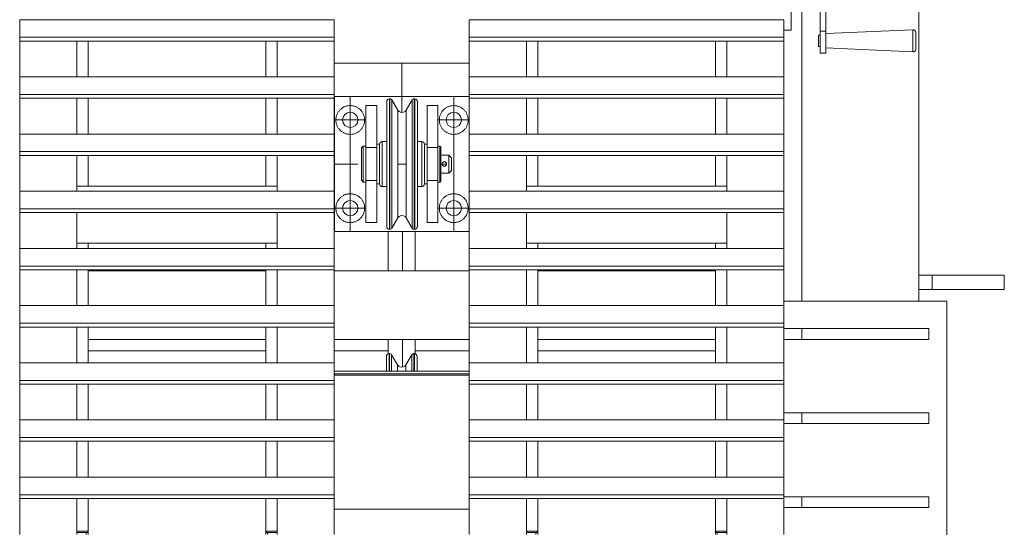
# Model space of a CAD drawing. Header units: millimetres. Extents: x 53056 to 116131, y -669674 to -625124.
# Tile 135 of 256: x 73288 to 74383, y -642318 to -641746. Entities that reach past the tile are written whole.
import ezdxf

# ---------------------------------------------------------------- set-up
doc = ezdxf.new("R2010")
doc.units = ezdxf.units.MM
doc.header["$MEASUREMENT"] = 0
doc.linetypes.add('DGN Style 1', pattern=[536.199087, 0.892178, -535.306909])
doc.linetypes.add('DGN Style 4', pattern=[1428.377269, 713.742545, -356.871273, 0.892178, -356.871273])
doc.layers.add('Side Cradle Tower', color=7, linetype='Continuous', lineweight=0)
doc.layers.add('Side Cradle Tower Rail Frame', color=7, linetype='Continuous', lineweight=0)

# ---------------------------------------------------------------- blocks, each defined once
blk = doc.blocks.new('*U55')
at = {"layer": 'Side Cradle Tower', "color": 7, "linetype": 'Continuous', "lineweight": 0}
for p, q in [((-10416.2, 5640.6), (-10416.2, 5681)), ((-10409.9, 5681), (-10409.9, 5640.6)), ((-11305.5, 5653.2), (-10955.9, 5653.2)), ((-10806, 5653.2), (-10456.4, 5653.2)), ((-10448.4, 5641.7), (-10456.4, 5641.7)), ((-10416.2, 5635.5), (-10416.2, 5640.6)), ((-10409.9, 5640.6), (-10416.2, 5640.6)), ((-10409.9, 5635.5), (-10409.9, 5640.6)), ((-10313.1, 5642), (-10313.1, 5642.1)), ((-11305.5, 5629.5), (-11305.5, 5633.7)), ((-11305.5, 5633.7), (-10955.9, 5633.7)), ((-11305.5, 5629.5), (-11305.5, 5589.7)), ((-11305.5, 5629.5), (-10955.9, 5629.5)), ((-11242, 5589.7), (-11242, 5629.5)), ((-11229.4, 5589.7), (-11229.4, 5629.5)), ((-11032, 5629.5), (-11032, 5589.7)), ((-11019.5, 5589.7), (-11019.5, 5629.5)), ((-10956, 5625.3), (-10955.9, 5625.3)), ((-10955.9, 5629.5), (-10955.9, 5633.7)), ((-10955.9, 5604.8), (-10955.9, 5629.5)), ((-10806, 5629.5), (-10806, 5633.7)), ((-10806, 5633.7), (-10456.4, 5633.7)), ((-10806, 5629.5), (-10456.4, 5629.5)), ((-10742.5, 5589.7), (-10742.5, 5629.5)), ((-10729.9, 5589.7), (-10729.9, 5629.5)), ((-10532.5, 5629.5), (-10532.5, 5589.7)), ((-10519.9, 5589.7), (-10519.9, 5629.5)), ((-10456.4, 5629.5), (-10456.4, 5633.7)), ((-10456.4, 5629.5), (-10456.4, 5589.7)), ((-10417.8, 5626.1), (-10417.8, 5628.4)), ((-10309.8, 5627.6), (-10309.8, 5624.1)), ((-10416.2, 5615.9), (-10409.9, 5615.9)), ((-10955.9, 5589.7), (-10955.9, 5604.8)), ((-10955.9, 5604.8), (-10806, 5604.8)), ((-11242, 5600.3), (-11242, 5600.3)), ((-11019.5, 5600.3), (-11019.5, 5600.3)), ((-10742.5, 5600.3), (-10742.5, 5600.3)), ((-10519.9, 5600.3), (-10519.9, 5600.3)), ((-11305.5, 5589.7), (-10955.9, 5589.7)), ((-10806, 5589.7), (-10456.4, 5589.7)), ((-11305.5, 5565.9), (-11305.5, 5570.2)), ((-11305.5, 5570.2), (-10955.9, 5570.2)), ((-10955.9, 5565.9), (-10955.9, 5570.2)), ((-10806, 5565.9), (-10806, 5570.2)), ((-10806, 5570.2), (-10456.4, 5570.2)), ((-10456.4, 5565.9), (-10456.4, 5570.2)), ((-11305.5, 5565.9), (-11305.5, 5526.2)), ((-11305.5, 5565.9), (-10955.9, 5565.9)), ((-11242, 5526.2), (-11242, 5565.9)), ((-11229.4, 5526.2), (-11229.4, 5565.9)), ((-11032, 5565.9), (-11032, 5526.2)), ((-11019.5, 5526.2), (-11019.5, 5565.9)), ((-10955.9, 5553.2), (-10955.9, 5565.9)), ((-10955.7, 5417.8), (-10955.7, 5567.8)), ((-10955.7, 5567.8), (-10806, 5567.8)), ((-10894.7, 5559.8), (-10894.7, 5565.3)), ((-10894.1, 5559.8), (-10894.1, 5565.3)), ((-10892, 5558.7), (-10892, 5564.1)), ((-10867.2, 5559.8), (-10867.2, 5565.3)), ((-10866.6, 5559.8), (-10866.6, 5565.3)), ((-10806, 5565.9), (-10456.4, 5565.9)), ((-10742.5, 5526.2), (-10742.5, 5565.9)), ((-10729.9, 5526.2), (-10729.9, 5565.9)), ((-10532.5, 5565.9), (-10532.5, 5526.2)), ((-10519.9, 5526.2), (-10519.9, 5565.9)), ((-10456.4, 5565.9), (-10456.4, 5526.2)), ((-11242, 5554.5), (-11242, 5554.5)), ((-11019.5, 5554.5), (-11019.5, 5554.5)), ((-10955.9, 5526.2), (-10955.9, 5553.2)), ((-10920.7, 5557.8), (-10908.7, 5557.8)), ((-10876.2, 5548.1), (-10876.2, 5552.6)), ((-10840.7, 5557.8), (-10852.7, 5557.8)), ((-10817.2, 5547.8), (-10819.9, 5549.7)), ((-10742.5, 5554.5), (-10742.5, 5554.5)), ((-10519.9, 5554.5), (-10519.9, 5554.5)), ((-11032, 5540.1), (-11032, 5540.1)), ((-11032, 5536.6), (-11032, 5540.1)), ((-11032, 5528.1), (-11032, 5536.6)), ((-11032, 5536.3), (-11032, 5536.6)), ((-10894.7, 5520.6), (-10894.7, 5544.1)), ((-10867.2, 5520.6), (-10867.2, 5544.1)), ((-11305.5, 5526.2), (-10955.9, 5526.2)), ((-11032, 5528.1), (-11032, 5528.1)), ((-10938.2, 5533.3), (-10941.4, 5534)), ((-10806, 5526.2), (-10456.4, 5526.2)), ((-10894.7, 5492.8), (-10894.7, 5520.6)), ((-10894.1, 5492.8), (-10894.1, 5520.6)), ((-10869.4, 5492.8), (-10869.4, 5520.1)), ((-10867.2, 5492.8), (-10867.2, 5520.6)), ((-11305.5, 5502.4), (-11305.5, 5506.6)), ((-11305.5, 5506.6), (-10955.9, 5506.6)), ((-10955.9, 5502.4), (-10955.9, 5506.6)), ((-10925.7, 5499.7), (-10925.7, 5505.5)), ((-10920.7, 5511.2), (-10908.7, 5511.2)), ((-10905.7, 5505.3), (-10905.7, 5492.8)), ((-10840.7, 5511.2), (-10852.7, 5511.2)), ((-10837.7, 5510.4), (-10837.7, 5506.2)), ((-10806, 5502.4), (-10806, 5506.6)), ((-10806, 5506.6), (-10456.4, 5506.6)), ((-10456.4, 5502.4), (-10456.4, 5506.6)), ((-11305.5, 5502.4), (-11305.5, 5462.6)), ((-11305.5, 5502.4), (-10955.9, 5502.4)), ((-11242, 5462.6), (-11242, 5502.4)), ((-11229.4, 5468.3), (-11229.4, 5502.4)), ((-11032, 5502.4), (-11032, 5468.3)), ((-11019.5, 5462.6), (-11019.5, 5502.4)), ((-10955.9, 5462.6), (-10955.9, 5502.4)), ((-10905.7, 5492.8), (-10905.7, 5480.3)), ((-10905.7, 5484.4), (-10905.7, 5492.8)), ((-10894.1, 5465.1), (-10894.1, 5492.8)), ((-10892, 5465.5), (-10892, 5492.8)), ((-10885.7, 5492.8), (-10875.7, 5492.8)), ((-10885.7, 5492.8), (-10875.7, 5492.8)), ((-10867.2, 5465.1), (-10867.2, 5492.8)), ((-10866.6, 5465.1), (-10866.6, 5492.8)), ((-10836.2, 5492.8), (-10836.1, 5492.5)), ((-10836.1, 5493.4), (-10836, 5493.7)), ((-10836.1, 5492.5), (-10836.1, 5492.1)), ((-10835.4, 5494.6), (-10835.6, 5494.4)), ((-10835, 5494.9), (-10835.4, 5494.6)), ((-10835.2, 5494.8), (-10835.3, 5494.7)), ((-10834.9, 5495), (-10834.9, 5495)), ((-10834.2, 5495.3), (-10834.6, 5495.1)), ((-10834.2, 5495.3), (-10834.6, 5495.1)), ((-10833.8, 5495.3), (-10834.2, 5495.3)), ((-10834.2, 5495.3), (-10834.2, 5495.3)), ((-10834.2, 5495.3), (-10833.8, 5495.3)), ((-10833.8, 5495.3), (-10833.8, 5495.3)), ((-10833.3, 5495.3), (-10833.7, 5495.3)), ((-10832.6, 5495.1), (-10832.7, 5495.1)), ((-10831.9, 5494.6), (-10832.5, 5495)), ((-10832.5, 5495), (-10832.5, 5495)), ((-10832.5, 5495), (-10832.2, 5494.8)), ((-10832.2, 5494.8), (-10832.1, 5494.8)), ((-10831.4, 5493.8), (-10831.9, 5494.5)), ((-10831.9, 5494.5), (-10831.9, 5494.5)), ((-10831.3, 5493.5), (-10831.3, 5493.5)), ((-10831.3, 5492.1), (-10831.2, 5492.8)), ((-10831.2, 5493.1), (-10831.2, 5492.8)), ((-10825.7, 5492.8), (-10825.7, 5495.5)), ((-10806, 5502.4), (-10456.4, 5502.4)), ((-10742.5, 5462.6), (-10742.5, 5502.4)), ((-10729.9, 5468.3), (-10729.9, 5502.4)), ((-10532.5, 5502.4), (-10532.5, 5468.3)), ((-10519.9, 5462.6), (-10519.9, 5502.4)), ((-10456.4, 5502.4), (-10456.4, 5462.6)), ((-10836.1, 5492.1), (-10836, 5491.9)), ((-10836.1, 5492.1), (-10836.1, 5492.1)), ((-10836, 5491.9), (-10835.7, 5491.3)), ((-10835.7, 5491.4), (-10835.7, 5491.4)), ((-10835.4, 5491), (-10835.5, 5491.1)), ((-10834.7, 5490.5), (-10834.7, 5490.5)), ((-10834.4, 5490.4), (-10834.4, 5490.4)), ((-10833.4, 5490.3), (-10832.9, 5490.4)), ((-10832.9, 5490.4), (-10832.7, 5490.5)), ((-10832.7, 5490.5), (-10831.9, 5491.1)), ((-10832.4, 5490.6), (-10832.5, 5490.6)), ((-10831.9, 5491.1), (-10831.8, 5491.2)), ((-10920.7, 5474.4), (-10920.7, 5477)), ((-10920.7, 5474.4), (-10908.7, 5474.4)), ((-10840.7, 5474.4), (-10852.7, 5474.4)), ((-10840.7, 5477), (-10840.7, 5474.4)), ((-10838.7, 5474.3), (-10838.7, 5472.8)), ((-11305.5, 5462.6), (-10955.9, 5462.6)), ((-11019.5, 5468.3), (-11242, 5468.3)), ((-10894.1, 5441.5), (-10894.1, 5465.1)), ((-10866.6, 5441.5), (-10866.6, 5465.1)), ((-10806, 5462.6), (-10456.4, 5462.6)), ((-10742.5, 5468.3), (-10519.9, 5468.3)), ((-11305.5, 5438.8), (-11305.5, 5443.1)), ((-11305.5, 5443.1), (-10955.9, 5443.1)), ((-11305.5, 5438.8), (-11305.5, 5399.1)), ((-11305.5, 5438.8), (-10955.9, 5438.8)), ((-11242, 5399.1), (-11242, 5438.8)), ((-11019.5, 5399.1), (-11019.5, 5438.8)), ((-10955.9, 5438.8), (-10955.9, 5443.1)), ((-10955.9, 5404.9), (-10955.9, 5438.8)), ((-10930.3, 5440.6), (-10929.7, 5443.8)), ((-10885.2, 5437.5), (-10885.2, 5433)), ((-10819.9, 5436), (-10817.2, 5437.8)), ((-10806, 5438.8), (-10806, 5443.1)), ((-10806, 5443.1), (-10456.4, 5443.1)), ((-10806, 5438.8), (-10456.4, 5438.8)), ((-10742.5, 5399.1), (-10742.5, 5438.8)), ((-10519.9, 5399.1), (-10519.9, 5438.8)), ((-10456.4, 5438.8), (-10456.4, 5443.1)), ((-10456.4, 5438.8), (-10456.4, 5399.1)), ((-10920.7, 5427.8), (-10908.7, 5427.8)), ((-10869.4, 5421.5), (-10869.4, 5427)), ((-10840.7, 5427.8), (-10852.7, 5427.8)), ((-10955.7, 5417.8), (-10955.9, 5417.8)), ((-10806, 5417.8), (-10955.7, 5417.8)), ((-10894.7, 5420.3), (-10894.7, 5425.8)), ((-10894.1, 5420.3), (-10894.1, 5425.8)), ((-10867.2, 5420.3), (-10867.2, 5425.8)), ((-10866.6, 5420.3), (-10866.6, 5425.8)), ((-11019.5, 5404.8), (-11242, 5404.8)), ((-11229.4, 5399.1), (-11229.4, 5404.8)), ((-11032, 5404.8), (-11032, 5399.1)), ((-10955.9, 5399.1), (-10955.9, 5404.9)), ((-10742.5, 5404.8), (-10519.9, 5404.8)), ((-10729.9, 5399.1), (-10729.9, 5404.8)), ((-10532.5, 5404.8), (-10532.5, 5399.1)), ((-11305.5, 5399.1), (-10955.9, 5399.1)), ((-10806, 5399.1), (-10456.4, 5399.1)), ((-11305.5, 5375.3), (-11305.5, 5379.5)), ((-11305.5, 5379.5), (-10955.9, 5379.5)), ((-11305.5, 5375.3), (-11305.5, 5335.5)), ((-11305.5, 5375.3), (-10955.9, 5375.3)), ((-11242, 5335.5), (-11242, 5375.3)), ((-11229.4, 5374.1), (-11229.4, 5375.3)), ((-11229.4, 5374.1), (-11032, 5374.1)), ((-11229.4, 5335.5), (-11229.4, 5374.1)), ((-11229.4, 5374.1), (-11229.4, 5374.1)), ((-11032, 5375.3), (-11032, 5374.1)), ((-11032, 5374.1), (-11032, 5335.5)), ((-11019.5, 5335.5), (-11019.5, 5375.3)), ((-10956, 5375.3), (-10956, 5335.5)), ((-10955.9, 5375.3), (-10955.9, 5379.5)), ((-10955.9, 5374.1), (-10955.9, 5375.3)), ((-10955.9, 5374.1), (-10806, 5374.1)), ((-10955.9, 5335.5), (-10955.9, 5374.1)), ((-10806, 5375.3), (-10806, 5379.5)), ((-10806, 5379.5), (-10456.4, 5379.5)), ((-10806, 5375.3), (-10456.4, 5375.3)), ((-10806, 5335.5), (-10806, 5375.3)), ((-10742.5, 5335.5), (-10742.5, 5375.3)), ((-10729.9, 5374.1), (-10729.9, 5375.3)), ((-10729.9, 5374.1), (-10532.5, 5374.1)), ((-10729.9, 5335.5), (-10729.9, 5374.1)), ((-10729.9, 5374.1), (-10729.9, 5374.1)), ((-10532.5, 5375.3), (-10532.5, 5374.1)), ((-10532.5, 5374.1), (-10532.5, 5335.5)), ((-10532.5, 5374.1), (-10532.5, 5374.1)), ((-10519.9, 5335.5), (-10519.9, 5375.3)), ((-10456.4, 5375.3), (-10456.4, 5379.5)), ((-10456.4, 5375.3), (-10456.4, 5335.5)), ((-11242, 5340.3), (-11242, 5340.3)), ((-11019.5, 5340.3), (-11019.5, 5340.3)), ((-10742.5, 5340.3), (-10742.5, 5340.3)), ((-10519.9, 5340.3), (-10519.9, 5340.3)), ((-10275.2, 5340.6), (-10456.4, 5340.6)), ((-11305.5, 5335.5), (-10955.9, 5335.5)), ((-10806, 5335.5), (-10456.4, 5335.5)), ((-11305.5, 5311.7), (-11305.5, 5316)), ((-11305.5, 5316), (-10955.9, 5316)), ((-11305.5, 5311.7), (-11305.5, 5272)), ((-11305.5, 5311.7), (-10955.9, 5311.7)), ((-11242, 5272), (-11242, 5311.7)), ((-11229.4, 5298), (-11229.4, 5311.7)), ((-11032, 5311.7), (-11032, 5298)), ((-11019.5, 5272), (-11019.5, 5311.7)), ((-10955.9, 5311.7), (-10955.9, 5316)), ((-10955.9, 5298.3), (-10955.9, 5311.7)), ((-10806, 5311.7), (-10806, 5316)), ((-10806, 5316), (-10456.4, 5316)), ((-10806, 5311.7), (-10456.4, 5311.7)), ((-10742.5, 5272), (-10742.5, 5311.7)), ((-10729.9, 5298), (-10729.9, 5311.7)), ((-10532.5, 5311.7), (-10532.5, 5298)), ((-10519.9, 5272), (-10519.9, 5311.7)), ((-10456.4, 5311.7), (-10456.4, 5316)), ((-10456.4, 5311.7), (-10456.4, 5272)), ((-10436.4, 5310), (-10436.4, 5298)), ((-10295.2, 5310), (-10295.2, 5298)), ((-11242, 5299.4), (-11242, 5299.4)), ((-11032, 5298), (-11229.4, 5298)), ((-11229.4, 5272), (-11229.4, 5298)), ((-11032, 5298), (-11032, 5272)), ((-11019.5, 5299.4), (-11019.5, 5299.4)), ((-10955.9, 5298), (-10955.9, 5298.3)), ((-10806, 5298), (-10955.9, 5298)), ((-10955.9, 5272), (-10955.9, 5298)), ((-10742.5, 5299.4), (-10742.5, 5299.4)), ((-10532.5, 5298), (-10729.9, 5298)), ((-10729.9, 5272), (-10729.9, 5298)), ((-10532.5, 5298), (-10532.5, 5272)), ((-10519.9, 5299.4), (-10519.9, 5299.4)), ((-10895, 5271.8), (-10895, 5282.1)), ((-10894.4, 5271.8), (-10894.4, 5282.1)), ((-10892.3, 5270.8), (-10892.3, 5280.9)), ((-10867.5, 5271.8), (-10867.5, 5282.1)), ((-10866.9, 5271.8), (-10866.9, 5282.1)), ((-11305.5, 5272), (-10955.9, 5272)), ((-10806, 5262.6), (-10955.9, 5262.6)), ((-10885.5, 5269.6), (-10885.5, 5262.6)), ((-10876.4, 5262.6), (-10876.4, 5269.6)), ((-10806, 5272), (-10456.4, 5272)), ((-11305.5, 5248.2), (-11305.5, 5252.4)), ((-11305.5, 5252.4), (-10955.9, 5252.4)), ((-10955.9, 5259.8), (-10806, 5259.8)), ((-10955.9, 5258.1), (-10806, 5258.1)), ((-10955.9, 5248.2), (-10955.9, 5252.4)), ((-10806, 5248.2), (-10806, 5252.4)), ((-10806, 5252.4), (-10456.4, 5252.4)), ((-10456.4, 5248.2), (-10456.4, 5252.4)), ((-11305.5, 5248.2), (-11305.5, 5208.4)), ((-11305.5, 5248.2), (-10955.9, 5248.2)), ((-11242, 5208.4), (-11242, 5248.2)), ((-11229.4, 5208.4), (-11229.4, 5248.2)), ((-11032, 5248.2), (-11032, 5208.4)), ((-11019.5, 5208.4), (-11019.5, 5248.2)), ((-10955.9, 5208.4), (-10955.9, 5248.2)), ((-10806, 5248.2), (-10456.4, 5248.2)), ((-10742.5, 5208.4), (-10742.5, 5248.2)), ((-10729.9, 5208.4), (-10729.9, 5248.2)), ((-10532.5, 5248.2), (-10532.5, 5208.4)), ((-10519.9, 5208.4), (-10519.9, 5248.2)), ((-10456.4, 5248.2), (-10456.4, 5208.4)), ((-11305.5, 5208.4), (-10955.9, 5208.4)), ((-10806, 5208.4), (-10456.4, 5208.4)), ((-10436.4, 5216.5), (-10436.4, 5204.5)), ((-10295.2, 5216.5), (-10295.2, 5204.5)), ((-11305.5, 5184.7), (-11305.5, 5188.9)), ((-11305.5, 5188.9), (-10955.9, 5188.9)), ((-10955.9, 5184.7), (-10955.9, 5188.9)), ((-10806, 5184.7), (-10806, 5188.9)), ((-10806, 5188.9), (-10456.4, 5188.9)), ((-10456.4, 5184.7), (-10456.4, 5188.9)), ((-11305.5, 5184.7), (-11305.5, 5144.9)), ((-11305.5, 5184.7), (-10955.9, 5184.7)), ((-11242, 5144.9), (-11242, 5184.7)), ((-11229.4, 5144.9), (-11229.4, 5184.7)), ((-11032, 5184.7), (-11032, 5144.9)), ((-11019.5, 5144.9), (-11019.5, 5184.7)), ((-10955.9, 5144.9), (-10955.9, 5184.7)), ((-10806, 5184.7), (-10456.4, 5184.7)), ((-10742.5, 5144.9), (-10742.5, 5184.7)), ((-10729.9, 5144.9), (-10729.9, 5184.7)), ((-10532.5, 5184.7), (-10532.5, 5144.9)), ((-10519.9, 5144.9), (-10519.9, 5184.7)), ((-10456.4, 5184.7), (-10456.4, 5144.9)), ((-11305.5, 5144.9), (-10955.9, 5144.9)), ((-10806, 5144.9), (-10456.4, 5144.9)), ((-11305.5, 5121.1), (-11305.5, 5125.3)), ((-11305.5, 5125.3), (-10955.9, 5125.3)), ((-11305.5, 5121.1), (-11305.5, 5081.3)), ((-11305.5, 5121.1), (-10955.9, 5121.1)), ((-11242, 5081.3), (-11242, 5121.1)), ((-11229.4, 5084.7), (-11229.4, 5121.1)), ((-11032, 5081.3), (-11032, 5121.1)), ((-11032, 5121.1), (-11032, 5084.7)), ((-11019.5, 5081.3), (-11019.5, 5121.1)), ((-10955.9, 5121.1), (-10955.9, 5125.3)), ((-10955.9, 5084.7), (-10955.9, 5121.1)), ((-10806, 5121.1), (-10806, 5125.3)), ((-10806, 5125.3), (-10456.4, 5125.3)), ((-10806, 5121.1), (-10456.4, 5121.1)), ((-10742.5, 5081.3), (-10742.5, 5121.1)), ((-10729.9, 5084.7), (-10729.9, 5121.1)), ((-10532.5, 5121.1), (-10532.5, 5084.7)), ((-10519.9, 5081.3), (-10519.9, 5121.1)), ((-10456.4, 5121.1), (-10456.4, 5125.3)), ((-10456.4, 5121.1), (-10456.4, 5081.3)), ((-10436.4, 5123.1), (-10436.4, 5111.1)), ((-10295.2, 5123.1), (-10295.2, 5111.1)), ((-10955.9, 5109.3), (-10806, 5109.3)), ((-11242, 5084.7), (-11229.4, 5084.7)), ((-11242, 5083.3), (-11231.6, 5083.4)), ((-11231.6, 5083.4), (-11231.6, 5081.3)), ((-11230.2, 5083.6), (-11230.1, 5083.6)), ((-11229.4, 5084), (-11229.4, 5084.7)), ((-11229.4, 5084), (-11229.4, 5081.3)), ((-11032, 5084.7), (-11019.5, 5084.7)), ((-11032, 5084.7), (-11032, 5084)), ((-11032, 5081.3), (-11032, 5084)), ((-11032, 5084), (-11031.9, 5083.9)), ((-11029.8, 5081.3), (-11029.8, 5083.4)), ((-11029.8, 5083.4), (-11019.5, 5083.3)), ((-10956, 5084.7), (-10955.9, 5084.7)), ((-10955.9, 5084.7), (-10955.9, 5081.3)), ((-10742.5, 5084.7), (-10729.9, 5084.7)), ((-10742.5, 5083.3), (-10732.1, 5083.4)), ((-10732.1, 5083.4), (-10732.1, 5081.3)), ((-10730.6, 5083.6), (-10730.5, 5083.6)), ((-10729.9, 5084), (-10729.9, 5084.7)), ((-10729.9, 5084), (-10729.9, 5081.3)), ((-10532.5, 5084.7), (-10519.9, 5084.7)), ((-10532.5, 5084.7), (-10532.5, 5084)), ((-10532.5, 5081.3), (-10532.5, 5084)), ((-10531.9, 5083.6), (-10531.8, 5083.6)), ((-10530.3, 5081.3), (-10530.3, 5083.4)), ((-10530.3, 5083.4), (-10519.9, 5083.3))]:
    blk.add_line(p, q, dxfattribs=at)
at = {"layer": 'Side Cradle Tower', "color": 7, "linetype": 'DGN Style 4', "lineweight": 0}
for p, q in [((-10880.7, 5604.8), (-10880.7, 5550.1)), ((-10938.2, 5567.8), (-10938.2, 5417.8)), ((-10823.2, 5567.8), (-10823.2, 5417.8)), ((-10920.7, 5541.8), (-10955.7, 5541.8)), ((-10840.7, 5541.8), (-10806, 5541.8)), ((-10955.9, 5492.8), (-10929.7, 5492.8)), ((-10836.2, 5492.8), (-10831.2, 5492.8)), ((-10920.7, 5443.8), (-10955.7, 5443.8)), ((-10840.7, 5443.8), (-10806, 5443.8)), ((-10880.3, 5417.8), (-10880.3, 5374.1)), ((-10880.2, 5298), (-10880.2, 5267.2))]:
    blk.add_line(p, q, dxfattribs=at)
at = {"layer": 'Side Cradle Tower', "color": 7, "linetype": 'Continuous', "lineweight": 0, "flags": 128}
for points in [[(-10448.4, 5721.7), (-10448.4, 5721.7), (-10448.4, 5700.3), (-10448.4, 5696.8), (-10448.4, 5691.5), (-10448.4, 5685.1), (-10448.4, 5678.3), (-10448.4, 5671.8), (-10448.4, 5666.6), (-10448.4, 5663), (-10448.4, 5641.7), (-10448.4, 5641.7)], [(-11305.5, 5633.7), (-11305.5, 5653.2), (-11305.5, 5653.2)], [(-10955.9, 5633.7), (-10955.9, 5653.2), (-10955.9, 5653.2)], [(-10806, 5633.7), (-10806, 5653.2), (-10806, 5653.2)], [(-10456.4, 5633.7), (-10456.4, 5653.2), (-10456.4, 5653.2)], [(-10417.8, 5628.4), (-10417.8, 5630.8), (-10417.8, 5633.2), (-10417.8, 5635), (-10417.8, 5636), (-10417.8, 5636.1), (-10416.2, 5636.1)], [(-10416.2, 5615.9), (-10416.2, 5619.4), (-10416.2, 5624.2), (-10416.2, 5629.8), (-10416.2, 5635.5)], [(-10409.9, 5637.9), (-10313.1, 5642.1), (-10312, 5642), (-10311, 5641.4), (-10310.2, 5640.5), (-10309.8, 5639.4), (-10309.8, 5639.4)], [(-10409.9, 5615.9), (-10409.9, 5619.4), (-10409.9, 5624.2), (-10409.9, 5629.8), (-10409.9, 5635.5)], [(-10313.1, 5617.5), (-10313.1, 5619.2), (-10313.1, 5622.5), (-10313.1, 5627), (-10313.1, 5631.8), (-10313.1, 5636.4), (-10313.1, 5639.9), (-10313.1, 5642), (-10313.1, 5642)], [(-10309.8, 5627.6), (-10309.8, 5631.4), (-10309.8, 5634.9), (-10309.8, 5637.7), (-10309.8, 5639.3), (-10309.8, 5639.4), (-10309.8, 5639.4)], [(-10956, 5629.5), (-10956, 5611.8), (-10956, 5589.7)], [(-10806, 5589.7), (-10806, 5611.8), (-10806, 5629.5)], [(-10416.2, 5623.6), (-10417.8, 5623.6), (-10417.8, 5624.4), (-10417.8, 5626.1)], [(-10309.8, 5620.2), (-10309.8, 5620.2), (-10309.8, 5621.5), (-10309.8, 5624.1)], [(-10309.8, 5620.2), (-10309.8, 5620.2), (-10310.2, 5619.1), (-10311, 5618.2), (-10312, 5617.7), (-10313.1, 5617.5), (-10409.9, 5621.8)], [(-11305.5, 5570.2), (-11305.5, 5589.7), (-11305.5, 5589.7)], [(-10955.9, 5570.2), (-10955.9, 5589.7), (-10955.9, 5589.7)], [(-10806, 5570.2), (-10806, 5589.7), (-10806, 5589.7)], [(-10456.4, 5570.2), (-10456.4, 5589.7), (-10456.4, 5589.7)], [(-10956, 5565.9), (-10956, 5546.8), (-10956, 5526.2), (-10956, 5526.2)], [(-10884, 5551.3), (-10885.2, 5552.6), (-10892, 5564.1), (-10892.5, 5564.7), (-10893.3, 5565.2), (-10894.1, 5565.3), (-10894.7, 5565.3), (-10895.8, 5565.1), (-10896.8, 5564.4), (-10897.5, 5563.5), (-10897.7, 5562.3), (-10897.7, 5557), (-10897.7, 5542), (-10897.7, 5519.4), (-10897.7, 5492.8), (-10897.7, 5466.2), (-10897.7, 5443.7), (-10897.7, 5428.6), (-10897.7, 5423.3), (-10897.5, 5422.2), (-10896.8, 5421.2), (-10895.8, 5420.5), (-10894.7, 5420.3), (-10894.1, 5420.3), (-10893.3, 5420.5), (-10892.5, 5420.9), (-10892, 5421.5), (-10885.2, 5433), (-10884, 5434.4), (-10882.4, 5435.3), (-10880.7, 5435.6), (-10878.9, 5435.3), (-10877.3, 5434.4), (-10876.2, 5433), (-10869.4, 5421.5), (-10868.8, 5420.9), (-10868.1, 5420.5), (-10867.2, 5420.3), (-10866.6, 5420.3), (-10865.5, 5420.5), (-10864.5, 5421.2), (-10863.9, 5422.2), (-10863.6, 5423.3), (-10863.6, 5428.6), (-10863.6, 5443.7), (-10863.6, 5466.2), (-10863.6, 5492.8), (-10863.6, 5519.4), (-10863.6, 5542), (-10863.6, 5557), (-10863.6, 5562.3), (-10863.9, 5563.5), (-10864.5, 5564.4), (-10865.5, 5565.1), (-10866.6, 5565.3), (-10867.2, 5565.3), (-10868.1, 5565.2), (-10868.8, 5564.7), (-10869.4, 5564.1), (-10876.2, 5552.6), (-10877.3, 5551.3), (-10878.9, 5550.4), (-10880.7, 5550.1), (-10882.4, 5550.4), (-10884, 5551.3)], [(-10894.7, 5544.1), (-10894.7, 5559.8), (-10894.7, 5559.8)], [(-10894.1, 5544.1), (-10894.1, 5559.8), (-10894.1, 5559.8)], [(-10892, 5543.2), (-10892, 5558.7), (-10892, 5558.7)], [(-10869.4, 5520.1), (-10869.4, 5520.1), (-10869.4, 5543.2), (-10869.4, 5558.7), (-10869.4, 5564.1)], [(-10867.2, 5544.1), (-10867.2, 5559.8), (-10867.2, 5559.8)], [(-10866.6, 5544.1), (-10866.6, 5559.8), (-10866.6, 5559.8)], [(-10806, 5526.2), (-10806, 5526.2), (-10806, 5546.8), (-10806, 5565.9)], [(-10938.2, 5533.3), (-10934.9, 5534), (-10932.2, 5535.8), (-10930.3, 5538.6), (-10929.7, 5541.8), (-10930.3, 5545.1), (-10932.2, 5547.8), (-10934.9, 5549.7), (-10938.2, 5550.3), (-10941.4, 5549.7), (-10944.2, 5547.8), (-10946, 5545.1), (-10946.7, 5541.8), (-10946, 5538.6), (-10944.2, 5535.8), (-10941.4, 5534)], [(-10920.7, 5508.6), (-10920.7, 5511.2), (-10920.7, 5557.8), (-10920.7, 5557.8)], [(-10908.7, 5514.8), (-10908.7, 5557.8), (-10908.7, 5557.8)], [(-10885.2, 5552.6), (-10885.2, 5548.1), (-10885.2, 5535.1), (-10885.2, 5515.7)], [(-10876.2, 5492.8), (-10876.2, 5515.7), (-10876.2, 5535.1), (-10876.2, 5548.1), (-10876.2, 5548.1)], [(-10852.7, 5557.8), (-10852.7, 5557.8), (-10852.7, 5514.8)], [(-10840.7, 5557.8), (-10840.7, 5557.8), (-10840.7, 5511.2), (-10840.7, 5508.7)], [(-10817.2, 5547.8), (-10815.3, 5545.1), (-10814.7, 5541.8), (-10815.3, 5538.6), (-10817.2, 5535.8), (-10819.9, 5534), (-10823.2, 5533.3), (-10826.4, 5534), (-10829.2, 5535.8), (-10831, 5538.6), (-10831.7, 5541.8), (-10831, 5545.1), (-10829.2, 5547.8), (-10826.4, 5549.7), (-10823.2, 5550.3), (-10819.9, 5549.7)], [(-10894.1, 5520.6), (-10894.1, 5544.1), (-10894.1, 5544.1)], [(-10892, 5520.1), (-10892, 5543.2), (-10892, 5543.2)], [(-10866.6, 5520.6), (-10866.6, 5544.1), (-10866.6, 5544.1)], [(-11305.5, 5506.6), (-11305.5, 5526.2), (-11305.5, 5526.2)], [(-10955.9, 5506.6), (-10955.9, 5526.2), (-10955.9, 5526.2)], [(-10806, 5506.6), (-10806, 5526.2), (-10806, 5526.2)], [(-10456.4, 5506.6), (-10456.4, 5526.2), (-10456.4, 5526.2)], [(-10905.7, 5501.2), (-10905.7, 5492.8), (-10905.7, 5484.4), (-10905.7, 5477.3), (-10905.7, 5472.5), (-10905.7, 5470.8), (-10908.7, 5470.8), (-10908.7, 5472.5), (-10908.7, 5477.3), (-10908.7, 5484.4), (-10908.7, 5492.8), (-10908.7, 5501.2), (-10908.7, 5508.4), (-10908.7, 5513.1), (-10908.7, 5514.8), (-10905.7, 5514.8), (-10905.7, 5513.1), (-10905.7, 5508.4), (-10905.7, 5501.2)], [(-10905.7, 5492.8), (-10905.7, 5501.2), (-10905.7, 5508.4), (-10905.7, 5513.1), (-10905.7, 5514.8), (-10905.4, 5516), (-10904.8, 5516.9), (-10903.8, 5517.6), (-10902.7, 5517.8), (-10897.7, 5517.8)], [(-10902.7, 5492.8), (-10902.7, 5502.4), (-10902.7, 5510.5), (-10902.7, 5515.9), (-10902.7, 5517.8)], [(-10892, 5492.8), (-10892, 5520.1), (-10892, 5520.1)], [(-10885.2, 5515.7), (-10885.2, 5492.8), (-10885.2, 5469.9), (-10885.2, 5450.5), (-10885.2, 5437.5), (-10885.2, 5437.5)], [(-10866.6, 5492.8), (-10866.6, 5520.6), (-10866.6, 5520.6)], [(-10863.6, 5517.8), (-10858.7, 5517.8), (-10857.5, 5517.6), (-10856.5, 5516.9), (-10855.9, 5516), (-10855.7, 5514.8), (-10855.7, 5513.1), (-10855.7, 5508.4), (-10855.7, 5501.2), (-10855.7, 5492.8)], [(-10858.7, 5492.8), (-10858.7, 5502.4), (-10858.7, 5510.5), (-10858.7, 5515.9), (-10858.7, 5517.8)], [(-10852.7, 5501.2), (-10852.7, 5492.8), (-10852.7, 5484.4), (-10852.7, 5477.3), (-10852.7, 5472.5), (-10852.7, 5470.8), (-10855.7, 5470.8), (-10855.7, 5472.5), (-10855.7, 5477.3), (-10855.7, 5484.4), (-10855.7, 5492.8), (-10855.7, 5501.2), (-10855.7, 5508.4), (-10855.7, 5513.1), (-10855.7, 5514.8), (-10852.7, 5514.8), (-10852.7, 5513.1), (-10852.7, 5508.4), (-10852.7, 5501.2)], [(-10925.7, 5505.5), (-10925.7, 5509.4), (-10925.7, 5510.8), (-10923.7, 5512.8), (-10920.7, 5512.8)], [(-10923.7, 5512.8), (-10923.7, 5511.3), (-10923.7, 5507), (-10923.7, 5500.5), (-10923.7, 5492.8), (-10923.7, 5485.2), (-10923.7, 5478.7), (-10923.7, 5474.3), (-10923.7, 5472.8)], [(-10920.7, 5508.7), (-10920.7, 5507), (-10920.7, 5506.9)], [(-10920.7, 5502.5), (-10920.7, 5506.9), (-10920.7, 5506.9)], [(-10840.7, 5512.8), (-10838.7, 5512.8), (-10837.7, 5511.8), (-10837.7, 5510.4)], [(-10840.7, 5506.9), (-10840.7, 5507), (-10840.7, 5508.7)], [(-10840.7, 5506.9), (-10840.7, 5506.9), (-10840.7, 5502.6)], [(-10837.7, 5506.2), (-10837.7, 5500.1), (-10837.7, 5492.8), (-10837.7, 5485.5), (-10837.7, 5479.4), (-10837.7, 5475.3), (-10837.7, 5473.8), (-10838.7, 5472.8), (-10840.7, 5472.8)], [(-10838.7, 5474.3), (-10838.7, 5478.7), (-10838.7, 5485.2), (-10838.7, 5492.8), (-10838.7, 5500.5), (-10838.7, 5507), (-10838.7, 5511.3), (-10838.7, 5512.8)], [(-10956, 5502.4), (-10956, 5483.4), (-10956, 5462.6)], [(-10920.7, 5472.8), (-10923.7, 5472.8), (-10925.7, 5474.8), (-10925.7, 5476.2), (-10925.7, 5480.1), (-10925.7, 5485.9), (-10925.7, 5492.8), (-10925.7, 5499.7)], [(-10920.7, 5502.6), (-10920.7, 5500.5), (-10920.7, 5500.4)], [(-10920.7, 5492.8), (-10920.7, 5500.4), (-10920.7, 5500.4)], [(-10920.7, 5485.2), (-10920.7, 5485.2), (-10920.7, 5492.8), (-10920.7, 5492.8)], [(-10902.7, 5467.8), (-10902.7, 5469.7), (-10902.7, 5475.1), (-10902.7, 5483.2), (-10902.7, 5492.8)], [(-10894.7, 5465.1), (-10894.7, 5465.1), (-10894.7, 5492.8)], [(-10876.2, 5433), (-10876.2, 5437.5), (-10876.2, 5450.5), (-10876.2, 5469.9), (-10876.2, 5492.8)], [(-10869.4, 5465.5), (-10869.4, 5465.5), (-10869.4, 5492.8)], [(-10858.7, 5467.8), (-10858.7, 5469.7), (-10858.7, 5475.1), (-10858.7, 5483.2), (-10858.7, 5492.8)], [(-10855.7, 5492.8), (-10855.7, 5492.8), (-10855.7, 5484.4)], [(-10840.7, 5500.4), (-10840.7, 5500.5), (-10840.7, 5502.6)], [(-10840.7, 5500.4), (-10840.7, 5500.4), (-10840.7, 5492.8)], [(-10840.7, 5492.8), (-10840.7, 5492.8), (-10840.7, 5485.2), (-10840.7, 5485.2)], [(-10837.7, 5502.8), (-10828.7, 5502.8), (-10825.7, 5499.8), (-10825.7, 5499.3), (-10825.7, 5497.8), (-10825.7, 5495.5)], [(-10825.7, 5492.8), (-10825.7, 5490.1), (-10825.7, 5487.9), (-10825.7, 5486.3), (-10825.7, 5485.8), (-10828.7, 5482.8), (-10837.7, 5482.8)], [(-10835.8, 5494.1), (-10836, 5493.8), (-10836, 5493.7), (-10836.2, 5492.8)], [(-10836.1, 5492.1), (-10836.1, 5492.5), (-10836.2, 5492.8), (-10836.2, 5492.8), (-10836.2, 5492.9), (-10836.1, 5493.3)], [(-10835.6, 5494.5), (-10836, 5493.8), (-10836, 5493.7), (-10836, 5493.7), (-10836.1, 5493.3)], [(-10836.1, 5493.3), (-10836.1, 5493.3), (-10836, 5493.7), (-10836, 5493.8), (-10835.8, 5494.1), (-10835.8, 5494.1)], [(-10835.8, 5494.1), (-10835.6, 5494.5), (-10835.4, 5494.6), (-10835.3, 5494.7)], [(-10835.3, 5494.7), (-10834.9, 5495), (-10834.9, 5495)], [(-10834.6, 5495.1), (-10834.6, 5495.1), (-10834.9, 5495)], [(-10834.9, 5495), (-10834.6, 5495.1), (-10834.6, 5495.1)], [(-10834.6, 5495.1), (-10834.2, 5495.3), (-10834.2, 5495.3)], [(-10834.6, 5495.1), (-10834.6, 5495.1), (-10834.6, 5495.1)], [(-10833.7, 5495.3), (-10833.7, 5495.3), (-10833.8, 5495.3), (-10833.8, 5495.3)], [(-10833.7, 5495.3), (-10833.3, 5495.3), (-10832.9, 5495.2), (-10832.7, 5495.1)], [(-10832.6, 5495.1), (-10832.7, 5495.1), (-10833.3, 5495.3)], [(-10832.7, 5495.1), (-10832.5, 5495), (-10832.5, 5495)], [(-10831.2, 5492.8), (-10831.2, 5492.7), (-10831.2, 5492.2), (-10831.4, 5491.9), (-10831.4, 5491.9), (-10831.6, 5491.5), (-10831.8, 5491.2), (-10831.9, 5491.1), (-10832.1, 5490.8), (-10832.4, 5490.6)], [(-10831.9, 5494.5), (-10831.9, 5494.5), (-10831.9, 5494.6), (-10832.2, 5494.8), (-10832.2, 5494.8)], [(-10831.9, 5494.5), (-10831.6, 5494.2), (-10831.4, 5493.9), (-10831.4, 5493.8), (-10831.3, 5493.5)], [(-10831.8, 5491.2), (-10831.4, 5491.9), (-10831.2, 5492.2)], [(-10831.3, 5493.5), (-10831.4, 5493.8), (-10831.4, 5493.8)], [(-10831.2, 5493.1), (-10831.2, 5493.1), (-10831.3, 5493.5), (-10831.3, 5493.5)], [(-10831.2, 5493.1), (-10831.2, 5493.1), (-10831.2, 5493.1)], [(-10828.7, 5502.8), (-10828.7, 5502.1), (-10828.7, 5499.9), (-10828.7, 5496.6), (-10828.7, 5492.8), (-10828.7, 5489), (-10828.7, 5485.7), (-10828.7, 5483.6), (-10828.7, 5482.8)], [(-10806, 5462.6), (-10806, 5483.4), (-10806, 5502.4)], [(-10920.7, 5485.2), (-10920.7, 5485.2), (-10920.7, 5483)], [(-10920.7, 5478.7), (-10920.7, 5478.7), (-10920.7, 5483)], [(-10905.7, 5477.3), (-10905.7, 5484.4), (-10905.7, 5484.4)], [(-10855.7, 5484.4), (-10855.7, 5484.4), (-10855.7, 5477.3)], [(-10840.7, 5483), (-10840.7, 5485.2), (-10840.7, 5485.2)], [(-10840.7, 5483.1), (-10840.7, 5478.7), (-10840.7, 5478.7)], [(-10835.7, 5491.4), (-10835.9, 5491.7), (-10836, 5491.9)], [(-10835.7, 5491.4), (-10835.7, 5491.4), (-10835.4, 5491), (-10835.4, 5491)], [(-10835.6, 5491.2), (-10835.4, 5491), (-10834.7, 5490.5)], [(-10834.7, 5490.5), (-10835.1, 5490.8), (-10835.4, 5491), (-10835.4, 5491)], [(-10834.7, 5490.5), (-10834.7, 5490.5), (-10834.6, 5490.5), (-10834.4, 5490.4), (-10834.4, 5490.4)], [(-10834.4, 5490.4), (-10833.9, 5490.3), (-10833.9, 5490.3)], [(-10833.9, 5490.3), (-10833.9, 5490.3), (-10834.4, 5490.4), (-10834.4, 5490.4)], [(-10834.4, 5490.4), (-10833.9, 5490.3), (-10833.9, 5490.3)], [(-10832.7, 5490.5), (-10832.9, 5490.4), (-10833.2, 5490.4), (-10833.7, 5490.3), (-10833.9, 5490.3)], [(-10833.9, 5490.3), (-10833.7, 5490.3), (-10833.2, 5490.4)], [(-10832.7, 5490.5), (-10832.7, 5490.5), (-10832.4, 5490.6), (-10832.4, 5490.6)], [(-10920.7, 5478.7), (-10920.7, 5478.7), (-10920.7, 5477)], [(-10920.7, 5427.8), (-10920.7, 5427.8), (-10920.7, 5474.4)], [(-10908.7, 5427.8), (-10908.7, 5427.8), (-10908.7, 5470.8)], [(-10905.7, 5472.5), (-10905.7, 5477.3), (-10905.7, 5477.3)], [(-10897.7, 5467.8), (-10902.7, 5467.8), (-10903.8, 5468), (-10904.8, 5468.7), (-10905.4, 5469.7), (-10905.7, 5470.8), (-10905.7, 5472.5), (-10905.7, 5472.5)], [(-10855.7, 5472.5), (-10855.7, 5472.5), (-10855.7, 5470.8), (-10855.9, 5469.7), (-10856.5, 5468.7), (-10857.5, 5468), (-10858.7, 5467.8), (-10863.6, 5467.8)], [(-10855.7, 5477.3), (-10855.7, 5477.3), (-10855.7, 5472.5)], [(-10852.7, 5470.8), (-10852.7, 5427.8), (-10852.7, 5427.8)], [(-10840.7, 5477), (-10840.7, 5478.7), (-10840.7, 5478.7)], [(-10840.7, 5474.4), (-10840.7, 5427.8), (-10840.7, 5427.8)], [(-11305.5, 5443.1), (-11305.5, 5462.6), (-11305.5, 5462.6)], [(-10955.9, 5443.1), (-10955.9, 5462.6), (-10955.9, 5462.6)], [(-10894.7, 5441.5), (-10894.7, 5441.5), (-10894.7, 5465.1)], [(-10892, 5421.5), (-10892, 5427), (-10892, 5442.4), (-10892, 5465.5), (-10892, 5465.5)], [(-10869.4, 5442.4), (-10869.4, 5442.4), (-10869.4, 5465.5)], [(-10867.2, 5441.5), (-10867.2, 5441.5), (-10867.2, 5465.1)], [(-10806, 5443.1), (-10806, 5462.6), (-10806, 5462.6)], [(-10456.4, 5443.1), (-10456.4, 5462.6), (-10456.4, 5462.6)], [(-10930.3, 5440.6), (-10932.2, 5437.8), (-10934.9, 5436), (-10938.2, 5435.3), (-10941.4, 5436), (-10944.2, 5437.8), (-10946, 5440.6), (-10946.7, 5443.8), (-10946, 5447.1), (-10944.2, 5449.8), (-10941.4, 5451.7), (-10938.2, 5452.3), (-10934.9, 5451.7), (-10932.2, 5449.8), (-10930.3, 5447.1), (-10929.7, 5443.8)], [(-10819.9, 5436), (-10823.2, 5435.3), (-10826.4, 5436), (-10829.2, 5437.8), (-10831, 5440.6), (-10831.7, 5443.8), (-10831, 5447.1), (-10829.2, 5449.8), (-10826.4, 5451.7), (-10823.2, 5452.3), (-10819.9, 5451.7), (-10817.2, 5449.8), (-10815.3, 5447.1), (-10814.7, 5443.8), (-10815.3, 5440.6), (-10817.2, 5437.8)], [(-10956, 5438.8), (-10956, 5418.4), (-10956, 5399.1)], [(-10894.7, 5425.8), (-10894.7, 5425.8), (-10894.7, 5441.5)], [(-10894.1, 5425.8), (-10894.1, 5425.8), (-10894.1, 5441.5)], [(-10869.4, 5427), (-10869.4, 5427), (-10869.4, 5442.4)], [(-10867.2, 5425.8), (-10867.2, 5425.8), (-10867.2, 5441.5)], [(-10866.6, 5425.8), (-10866.6, 5425.8), (-10866.6, 5441.5)], [(-10806, 5399.1), (-10806, 5418.4), (-10806, 5438.8)], [(-11305.5, 5379.5), (-11305.5, 5399.1), (-11305.5, 5399.1)], [(-10955.9, 5379.5), (-10955.9, 5399.1), (-10955.9, 5399.1)], [(-10806, 5379.5), (-10806, 5399.1), (-10806, 5399.1)], [(-10456.4, 5379.5), (-10456.4, 5399.1), (-10456.4, 5399.1)], [(-10275.2, 5340.6), (-10275.2, 5340.6), (-10275.2, 5080.6), (-10275.2, 5080.6)], [(-11305.5, 5316), (-11305.5, 5335.5), (-11305.5, 5335.5)], [(-10955.9, 5316), (-10955.9, 5335.5), (-10955.9, 5335.5)], [(-10806, 5316), (-10806, 5335.5), (-10806, 5335.5)], [(-10456.4, 5316), (-10456.4, 5335.5), (-10456.4, 5335.5)], [(-10956, 5311.7), (-10956, 5290), (-10956, 5272)], [(-10806, 5272), (-10806, 5290), (-10806, 5311.7)], [(-10456.4, 5310), (-10436.4, 5310), (-10295.2, 5310), (-10295.2, 5310)], [(-10456.4, 5298), (-10436.4, 5298), (-10295.2, 5298), (-10295.2, 5298)], [(-10898, 5262.6), (-10898, 5269.3), (-10898, 5279.1), (-10897.8, 5280.2), (-10897.1, 5281.2), (-10896.1, 5281.8), (-10895, 5282.1), (-10894.4, 5282.1), (-10893.6, 5281.9), (-10892.8, 5281.5), (-10892.3, 5280.9), (-10885.5, 5269.6), (-10884.3, 5268.2), (-10882.7, 5267.3), (-10881, 5267), (-10879.2, 5267.3), (-10877.6, 5268.2), (-10876.4, 5269.6), (-10869.7, 5280.9), (-10869.1, 5281.5), (-10868.4, 5281.9), (-10867.5, 5282.1), (-10866.9, 5282.1), (-10865.8, 5281.8), (-10864.8, 5281.2), (-10864.2, 5280.2), (-10863.9, 5279.1), (-10863.9, 5269.3), (-10863.9, 5262.6)], [(-10869.7, 5262.6), (-10869.7, 5270.8), (-10869.7, 5280.9)], [(-11305.5, 5252.4), (-11305.5, 5272), (-11305.5, 5272)], [(-10955.9, 5252.4), (-10955.9, 5272), (-10955.9, 5272)], [(-10895, 5262.6), (-10895, 5271.8), (-10895, 5271.8)], [(-10894.4, 5262.6), (-10894.4, 5271.8), (-10894.4, 5271.8)], [(-10892.3, 5262.6), (-10892.3, 5270.8), (-10892.3, 5270.8)], [(-10867.5, 5262.6), (-10867.5, 5271.8), (-10867.5, 5271.8)], [(-10866.9, 5262.6), (-10866.9, 5271.8), (-10866.9, 5271.8)], [(-10806, 5252.4), (-10806, 5272), (-10806, 5272)], [(-10456.4, 5252.4), (-10456.4, 5272), (-10456.4, 5272)], [(-10956, 5248.2), (-10956, 5247.2), (-10956, 5226.5), (-10956, 5208.4)], [(-10806, 5208.4), (-10806, 5226.5), (-10806, 5247.2), (-10806, 5248.2)], [(-11305.5, 5188.9), (-11305.5, 5208.4), (-11305.5, 5208.4)], [(-10955.9, 5188.9), (-10955.9, 5208.4), (-10955.9, 5208.4)], [(-10806, 5188.9), (-10806, 5208.4), (-10806, 5208.4)], [(-10456.4, 5216.5), (-10436.4, 5216.5), (-10295.2, 5216.5), (-10295.2, 5216.5)], [(-10456.4, 5188.9), (-10456.4, 5208.4), (-10456.4, 5208.4)], [(-10456.4, 5204.5), (-10436.4, 5204.5), (-10295.2, 5204.5), (-10295.2, 5204.5)], [(-10956, 5184.7), (-10956, 5183.7), (-10956, 5144.9)], [(-10806, 5144.9), (-10806, 5183.7), (-10806, 5184.7)], [(-11305.5, 5125.3), (-11305.5, 5144.9), (-11305.5, 5144.9)], [(-10955.9, 5125.3), (-10955.9, 5144.9), (-10955.9, 5144.9)], [(-10806, 5125.3), (-10806, 5144.9), (-10806, 5144.9)], [(-10456.4, 5125.3), (-10456.4, 5144.9), (-10456.4, 5144.9)], [(-10956, 5121.1), (-10956, 5118.7), (-10956, 5098.1), (-10956, 5081.3)], [(-10806, 5081.3), (-10806, 5098.1), (-10806, 5118.7), (-10806, 5121.1)], [(-10456.4, 5123.1), (-10436.4, 5123.1), (-10295.2, 5123.1), (-10295.2, 5123.1)], [(-10456.4, 5111.1), (-10436.4, 5111.1), (-10295.2, 5111.1), (-10295.2, 5111.1)], [(-11231.6, 5083.4), (-11231.4, 5083.5), (-11231, 5083.5), (-11230.8, 5083.5), (-11230.6, 5083.5), (-11230.2, 5083.6)], [(-11230.1, 5083.6), (-11229.9, 5083.7), (-11229.6, 5083.8), (-11229.6, 5083.8), (-11229.5, 5083.9), (-11229.4, 5084)], [(-11031.9, 5083.9), (-11031.8, 5083.8), (-11031.8, 5083.8), (-11031.5, 5083.7), (-11031.3, 5083.6), (-11031.2, 5083.6), (-11030.8, 5083.5), (-11030.6, 5083.5), (-11030.4, 5083.5), (-11030, 5083.5), (-11029.8, 5083.4)], [(-10732.1, 5083.4), (-10731.9, 5083.5), (-10731.4, 5083.5), (-10731.2, 5083.5), (-10731, 5083.5), (-10730.6, 5083.6)], [(-10730.5, 5083.6), (-10730.3, 5083.7), (-10730.1, 5083.8), (-10730.1, 5083.8), (-10729.9, 5083.9), (-10729.9, 5084)], [(-10532.5, 5084), (-10532.5, 5083.9), (-10532.4, 5083.8), (-10532.3, 5083.8), (-10532.2, 5083.7), (-10531.9, 5083.6)], [(-10531.8, 5083.6), (-10531.6, 5083.6), (-10531.2, 5083.5), (-10531.1, 5083.5), (-10530.7, 5083.5), (-10530.3, 5083.4)]]:
    blk.add_lwpolyline(points, dxfattribs=at)
at = {"layer": 'Side Cradle Tower', "color": 7, "linetype": 'DGN Style 4', "lineweight": 0, "extrusion": (0, 0, -1)}
for centre in [(10938.2, 5541.8), (10823.2, 5541.8), (10938.2, 5443.8), (10823.2, 5443.8)]:
    blk.add_arc(centre, 16, 0, 360, dxfattribs=at)
at = {"layer": 'Side Cradle Tower Rail Frame', "color": 7, "linetype": 'Continuous', "lineweight": 0}
for p, q in [((-10306.4, 5340.6), (-10306.4, 5878.3)), ((-10436.4, 5661.5), (-10436.4, 5340.6)), ((-10896, 5417.8), (-10896, 5374.1)), ((-10866, 5374.1), (-10866, 5417.8)), ((-10306.4, 5369.3), (-10291.4, 5369.3)), ((-10291.4, 5369.3), (-10211.4, 5369.3)), ((-10291.4, 5353.3), (-10291.4, 5369.3)), ((-10211.4, 5353.3), (-10211.4, 5369.3)), ((-10291.4, 5353.3), (-10306.4, 5353.3)), ((-10211.4, 5353.3), (-10291.4, 5353.3)), ((-10896, 5298), (-10896, 5281.9)), ((-10866, 5281.9), (-10866, 5298)), ((-11229.4, 5285.2), (-11032, 5285.2)), ((-10955.9, 5285.2), (-10896, 5285.2)), ((-10866, 5285.2), (-10806, 5285.2)), ((-10729.9, 5285.2), (-10532.5, 5285.2))]:
    blk.add_line(p, q, dxfattribs=at)

msp = doc.modelspace()

# ---------------------------------------------------------------- block references
at = {"color": 7, "linetype": 'DGN Style 1', "lineweight": 0}
msp.add_blockref('*U55', (84593.95, -647399.35), dxfattribs=at)

doc.saveas('drawing.dxf')
